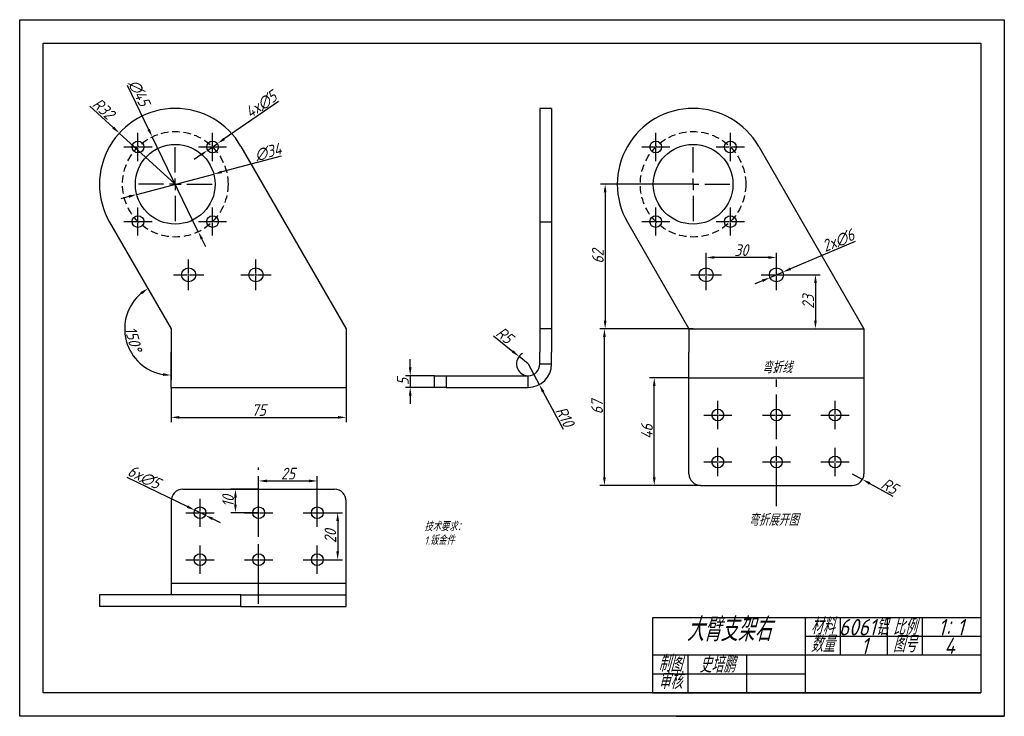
# Model space of a CAD drawing. Header units: millimetres. Extents: x 2835 to 3255, y 1592 to 1889.
import ezdxf

# ---------------------------------------------------------------- set-up
doc = ezdxf.new("R2010")
doc.units = ezdxf.units.MM
doc.linetypes.add('CENTER2', pattern=[28.575, 19.05, -3.175, 3.175, -3.175])
doc.linetypes.add('HIDDEN2', pattern=[4.7625, 3.175, -1.5875])
for name, color, linetype in [('10', 7, 'Continuous'), ('中心线', 1, 'CENTER2'), ('细实线', 3, 'Continuous'), ('虚线', 2, 'HIDDEN2')]:
    doc.layers.add(name, color=color, linetype=linetype)
doc.layers.add('粗实线', color=7, linetype='Continuous', lineweight=30)
doc.styles.get("Standard").update_dxf_attribs({"font": 'gbeitc.shx', "bigfont": 'gbcbig.shx'})
doc.dimstyles.new('ISO-25', dxfattribs={"dimtxt": 5, "dimasz": 3.5, "dimexe": 2, "dimexo": 0, "dimtad": 1, "dimdec": 0, "dimtxsty": 'Standard', "dimcen": 2.5, "dimadec": 0, "dimazin": 0, "dimtfac": 1, "dimtdec": 0, "dimtmove": 0, "dimatfit": 3, "dimfxl": 1, "dimarcsym": 0})

# ---------------------------------------------------------------- blocks, each defined once
blk = doc.blocks.new('SW_CENTERMARKSYMBOL_0')
at = {"layer": '10', "color": 0}
for p, q in [((0, 5), (0, 15.75)), ((-5, 0), (-15.75, 0)), ((0, 0), (-2.5, 0)), ((0, 0), (0, 2.5)), ((0, 0), (0, -2.5)), ((0, 0), (2.5, 0)), ((5, 0), (15.75, 0)), ((0, -5), (0, -15.75))]:
    blk.add_line(p, q, dxfattribs=at)
blk = doc.blocks.new('*D12')
at = {"layer": 'Defpoints', "color": 0, "lineweight": 25, "transparency": 16777216}
for p in [(2918.24, 1822.8), (2885.38, 1814.1)]:
    blk.add_point(p, dxfattribs=at)
at = {"layer": '细实线', "color": 0, "lineweight": -2, "transparency": 16777216}
for p, q in [((2946.95, 1830.41), (2921.63, 1823.7)), ((2885.38, 1814.1), (2918.24, 1822.8)), ((2881.99, 1813.2), (2878.61, 1812.3))]:
    blk.add_line(p, q, dxfattribs=at)
at = {"layer": '细实线', "color": 0, "lineweight": 25, "transparency": 16777216}
for points in [[(2921.48, 1824.26), (2921.77, 1823.14), (2918.24, 1822.8)], [(2881.84, 1813.76), (2882.14, 1812.64), (2885.38, 1814.1)]]:
    blk.add_solid(points, dxfattribs=at)
at = {"layer": '细实线', "color": 0, "transparency": 16777216, "insert": (2941.41, 1832.18), "char_height": 5, "attachment_point": 5, "rotation": 14.8398}
blk.add_mtext('∅34', dxfattribs=at)
blk = doc.blocks.new('*D13')
at = {"layer": 'Defpoints', "color": 0, "transparency": 16777216}
for p in [(2877.93, 1840.26), (2901.81, 1818.45)]:
    blk.add_point(p, dxfattribs=at)
at = {"layer": '细实线', "color": 0, "lineweight": -2, "transparency": 16777216}
for p, q in [((2865.38, 1851.72), (2875.35, 1842.62)), ((2901.81, 1818.45), (2877.93, 1840.26))]:
    blk.add_line(p, q, dxfattribs=at)
at = {"layer": '细实线', "color": 0, "transparency": 16777216}
blk.add_solid([(2875.74, 1843.05), (2874.95, 1842.19), (2877.93, 1840.26)], dxfattribs=at)
at = {"layer": '细实线', "color": 0, "transparency": 16777216, "insert": (2871.18, 1850.66), "char_height": 5, "attachment_point": 5, "rotation": 317.5953}
blk.add_mtext('R32', dxfattribs=at)
blk = doc.blocks.new('*D19')
at = {"layer": 'Defpoints', "color": 0, "transparency": 16777216}
for p in [(2900.04, 1731.84), (2974.72, 1731.84), (2974.72, 1719.06)]:
    blk.add_point(p, dxfattribs=at)
at = {"layer": '细实线', "color": 0, "lineweight": -2, "transparency": 16777216}
for p, q in [((2900.04, 1731.84), (2900.04, 1717.06)), ((2974.72, 1731.84), (2974.72, 1717.06)), ((2903.54, 1719.06), (2971.22, 1719.06))]:
    blk.add_line(p, q, dxfattribs=at)
at = {"layer": '细实线', "color": 0, "transparency": 16777216}
for points in [[(2903.54, 1719.64), (2903.54, 1718.48), (2900.04, 1719.06)], [(2971.22, 1719.64), (2971.22, 1718.48), (2974.72, 1719.06)]]:
    blk.add_solid(points, dxfattribs=at)
at = {"layer": '细实线', "color": 0, "transparency": 16777216, "insert": (2937.38, 1722.18), "char_height": 5, "attachment_point": 5}
blk.add_mtext('75', dxfattribs=at)
blk = doc.blocks.new('*D20')
at = {"layer": 'Defpoints', "color": 0, "transparency": 16777216}
for p in [(2873.8, 1802.28), (2880.53, 1760.28), (2900.04, 1756.84), (2900.04, 1756.84), (2900.04, 1746.84)]:
    blk.add_point(p, dxfattribs=at)
at = {"layer": '细实线', "color": 0, "lineweight": -2, "transparency": 16777216}
blk.add_line((2900.04, 1746.84), (2900.04, 1735.02), dxfattribs=at)
blk.add_arc((2900.04, 1756.84), 19.82, 130.1323, 259.8677, dxfattribs=at)
at = {"layer": '细实线', "color": 0, "transparency": 16777216}
for points in [[(2886.93, 1772.47), (2887.6, 1771.51), (2890.13, 1774)], [(2896.61, 1737.91), (2896.5, 1736.75), (2900.04, 1737.02)]]:
    blk.add_solid(points, dxfattribs=at)
at = {"layer": '细实线', "color": 0, "transparency": 16777216, "insert": (2883.92, 1752.52), "char_height": 5, "attachment_point": 5, "rotation": 285}
blk.add_mtext('150°', dxfattribs=at)
blk = doc.blocks.new('*D21')
at = {"layer": 'Defpoints', "color": 0, "transparency": 16777216}
for p in [(3122.68, 1818.45), (3085.18, 1756.84), (3122.68, 1756.84)]:
    blk.add_point(p, dxfattribs=at)
at = {"layer": '细实线', "color": 0, "lineweight": -2, "transparency": 16777216}
for p, q in [((3122.68, 1818.45), (3083.18, 1818.45)), ((3085.18, 1814.95), (3085.18, 1760.34)), ((3122.68, 1756.84), (3083.18, 1756.84))]:
    blk.add_line(p, q, dxfattribs=at)
at = {"layer": '细实线', "color": 0, "transparency": 16777216}
for points in [[(3084.59, 1814.95), (3085.76, 1814.95), (3085.18, 1818.45)], [(3084.59, 1760.34), (3085.76, 1760.34), (3085.18, 1756.84)]]:
    blk.add_solid(points, dxfattribs=at)
at = {"layer": '细实线', "color": 0, "transparency": 16777216, "insert": (3082.05, 1787.64), "char_height": 5, "attachment_point": 5, "rotation": 90}
blk.add_mtext('62', dxfattribs=at)
blk = doc.blocks.new('*D24')
at = {"layer": 'Defpoints', "color": 0, "transparency": 16777216}
for p in [(3084.87, 1756.84), (3120.91, 1756.84), (3125.91, 1690.06)]:
    blk.add_point(p, dxfattribs=at)
at = {"layer": '细实线', "color": 0, "lineweight": -2, "transparency": 16777216}
for p, q in [((3120.91, 1756.84), (3082.87, 1756.84)), ((3084.87, 1693.56), (3084.87, 1753.34)), ((3125.91, 1690.06), (3082.87, 1690.06))]:
    blk.add_line(p, q, dxfattribs=at)
at = {"layer": '细实线', "color": 0, "transparency": 16777216}
for points in [[(3084.28, 1753.34), (3085.45, 1753.34), (3084.87, 1756.84)], [(3084.28, 1693.56), (3085.45, 1693.56), (3084.87, 1690.06)]]:
    blk.add_solid(points, dxfattribs=at)
at = {"layer": '细实线', "color": 0, "transparency": 16777216, "insert": (3081.74, 1723.45), "char_height": 5, "attachment_point": 5, "rotation": 90}
blk.add_mtext('67', dxfattribs=at)
blk = doc.blocks.new('*D25')
at = {"layer": 'Defpoints', "color": 0, "transparency": 16777216}
for p in [(3052.33, 1741.84), (3057.07, 1733.03)]:
    blk.add_point(p, dxfattribs=at)
at = {"layer": '细实线', "color": 0, "lineweight": -2, "transparency": 16777216}
for p, q in [((3052.33, 1741.84), (3057.07, 1733.03)), ((3067.36, 1713.94), (3058.73, 1729.95))]:
    blk.add_line(p, q, dxfattribs=at)
at = {"layer": '细实线', "color": 0, "transparency": 16777216}
blk.add_solid([(3059.25, 1730.23), (3058.22, 1729.67), (3057.07, 1733.03)], dxfattribs=at)
at = {"layer": '细实线', "color": 0, "transparency": 16777216, "insert": (3067.99, 1719.36), "char_height": 5, "attachment_point": 5, "rotation": 298.3113}
blk.add_mtext('R10', dxfattribs=at)
blk = doc.blocks.new('*D26')
at = {"layer": 'Defpoints', "color": 0, "transparency": 16777216}
for p in [(3012.33, 1736.84), (3002.03, 1731.84), (3012.33, 1731.84)]:
    blk.add_point(p, dxfattribs=at)
at = {"layer": '细实线', "color": 0, "lineweight": -2, "transparency": 16777216}
for p, q in [((3002.03, 1740.34), (3002.03, 1743.84)), ((3012.33, 1736.84), (3000.03, 1736.84)), ((3002.03, 1736.84), (3002.03, 1731.84)), ((3012.33, 1731.84), (3000.03, 1731.84)), ((3002.03, 1728.34), (3002.03, 1724.84))]:
    blk.add_line(p, q, dxfattribs=at)
at = {"layer": '细实线', "color": 0, "transparency": 16777216}
for points in [[(3001.44, 1740.34), (3002.61, 1740.34), (3002.03, 1736.84)], [(3001.44, 1728.34), (3002.61, 1728.34), (3002.03, 1731.84)]]:
    blk.add_solid(points, dxfattribs=at)
at = {"layer": '细实线', "color": 0, "transparency": 16777216, "insert": (2998.9, 1734.34), "char_height": 5, "attachment_point": 5, "rotation": 90}
blk.add_mtext('5', dxfattribs=at)
blk = doc.blocks.new('*U27')
at = {"layer": '中心线', "color": 0, "linetype": 'CENTER2', "lineweight": 25, "transparency": 16777216}
for p, q in [((0, 0.5), (0, 6)), ((-6, 0), (-0.5, 0)), ((0.5, 0), (6, 0)), ((0, -6), (0, -0.5))]:
    blk.add_line(p, q, dxfattribs=at)
at = {"layer": '中心线', "color": 0, "linetype": 'Continuous', "lineweight": 25, "transparency": 16777216}
for p, q in [((-0.25, 0), (0.25, 0)), ((0, -0.25), (0, 0.25))]:
    blk.add_line(p, q, dxfattribs=at)
blk = doc.blocks.new('*U28')
at = {"layer": '中心线', "color": 0, "linetype": 'CENTER2', "lineweight": 25, "transparency": 16777216}
for p, q in [((0, 0.5), (0, 6)), ((-6, 0), (-0.5, 0)), ((0.5, 0), (6, 0)), ((0, -6), (0, -0.5))]:
    blk.add_line(p, q, dxfattribs=at)
at = {"layer": '中心线', "color": 0, "linetype": 'Continuous', "lineweight": 25, "transparency": 16777216}
for p, q in [((-0.25, 0), (0.25, 0)), ((0, -0.25), (0, 0.25))]:
    blk.add_line(p, q, dxfattribs=at)
blk = doc.blocks.new('*U29')
at = {"layer": '中心线', "color": 0, "linetype": 'CENTER2', "lineweight": 25, "transparency": 16777216}
for p, q in [((0, 0.5), (0, 6)), ((-6, 0), (-0.5, 0)), ((0.5, 0), (6, 0)), ((0, -6), (0, -0.5))]:
    blk.add_line(p, q, dxfattribs=at)
at = {"layer": '中心线', "color": 0, "linetype": 'Continuous', "lineweight": 25, "transparency": 16777216}
for p, q in [((-0.25, 0), (0.25, 0)), ((0, -0.25), (0, 0.25))]:
    blk.add_line(p, q, dxfattribs=at)
blk = doc.blocks.new('*U30')
at = {"layer": '中心线', "color": 0, "linetype": 'CENTER2', "lineweight": 25, "transparency": 16777216}
for p, q in [((0, 0.5), (0, 6)), ((-6, 0), (-0.5, 0)), ((0.5, 0), (6, 0)), ((0, -6), (0, -0.5))]:
    blk.add_line(p, q, dxfattribs=at)
at = {"layer": '中心线', "color": 0, "linetype": 'Continuous', "lineweight": 25, "transparency": 16777216}
for p, q in [((-0.25, 0), (0.25, 0)), ((0, -0.25), (0, 0.25))]:
    blk.add_line(p, q, dxfattribs=at)
blk = doc.blocks.new('*U31')
at = {"layer": '中心线', "color": 0, "linetype": 'CENTER2', "lineweight": 25, "transparency": 16777216}
for p, q in [((0, 0.5), (0, 6)), ((-6, 0), (-0.5, 0)), ((0.5, 0), (6, 0)), ((0, -6), (0, -0.5))]:
    blk.add_line(p, q, dxfattribs=at)
at = {"layer": '中心线', "color": 0, "linetype": 'Continuous', "lineweight": 25, "transparency": 16777216}
for p, q in [((-0.25, 0), (0.25, 0)), ((0, -0.25), (0, 0.25))]:
    blk.add_line(p, q, dxfattribs=at)
blk = doc.blocks.new('*U32')
at = {"layer": '中心线', "color": 0, "linetype": 'CENTER2', "lineweight": 25, "transparency": 16777216}
for p, q in [((0, 0.5), (0, 6)), ((-6, 0), (-0.5, 0)), ((0.5, 0), (6, 0)), ((0, -6), (0, -0.5))]:
    blk.add_line(p, q, dxfattribs=at)
at = {"layer": '中心线', "color": 0, "linetype": 'Continuous', "lineweight": 25, "transparency": 16777216}
for p, q in [((-0.25, 0), (0.25, 0)), ((0, -0.25), (0, 0.25))]:
    blk.add_line(p, q, dxfattribs=at)
blk = doc.blocks.new('*U33')
at = {"layer": '中心线', "color": 0, "linetype": 'CENTER2', "lineweight": 25, "transparency": 16777216}
for p, q in [((0, 0.5), (0, 6)), ((-6, 0), (-0.5, 0)), ((0.5, 0), (6, 0)), ((0, -6), (0, -0.5))]:
    blk.add_line(p, q, dxfattribs=at)
at = {"layer": '中心线', "color": 0, "linetype": 'Continuous', "lineweight": 25, "transparency": 16777216}
for p, q in [((-0.25, 0), (0.25, 0)), ((0, -0.25), (0, 0.25))]:
    blk.add_line(p, q, dxfattribs=at)
blk = doc.blocks.new('*U34')
at = {"layer": '中心线', "color": 0, "linetype": 'CENTER2', "lineweight": 25, "transparency": 16777216}
for p, q in [((0, 0.5), (0, 6)), ((-6, 0), (-0.5, 0)), ((0.5, 0), (6, 0)), ((0, -6), (0, -0.5))]:
    blk.add_line(p, q, dxfattribs=at)
at = {"layer": '中心线', "color": 0, "linetype": 'Continuous', "lineweight": 25, "transparency": 16777216}
for p, q in [((-0.25, 0), (0.25, 0)), ((0, -0.25), (0, 0.25))]:
    blk.add_line(p, q, dxfattribs=at)
blk = doc.blocks.new('*D35')
at = {"layer": 'Defpoints', "color": 0, "lineweight": 25, "transparency": 16777216}
for p in [(2919.78, 1835.78), (2915.66, 1832.94)]:
    blk.add_point(p, dxfattribs=at)
at = {"layer": '细实线', "color": 0, "lineweight": -2, "transparency": 16777216}
for p, q in [((2945.77, 1853.72), (2922.66, 1837.77)), ((2915.66, 1832.94), (2919.78, 1835.78)), ((2912.78, 1830.95), (2909.9, 1828.96))]:
    blk.add_line(p, q, dxfattribs=at)
at = {"layer": '细实线', "color": 0, "lineweight": 25, "transparency": 16777216}
for points in [[(2922.33, 1838.25), (2922.99, 1837.29), (2919.78, 1835.78)], [(2912.45, 1831.43), (2913.11, 1830.47), (2915.66, 1832.94)]]:
    blk.add_solid(points, dxfattribs=at)
at = {"layer": '细实线', "color": 0, "lineweight": 25, "transparency": 16777216, "insert": (2938.43, 1852.45), "char_height": 5, "attachment_point": 5, "rotation": 34.6142}
blk.add_mtext('4x∅5', dxfattribs=at)
blk = doc.blocks.new('*D36')
at = {"layer": 'Defpoints', "color": 0, "lineweight": 25, "transparency": 16777216}
for p in [(2891.98, 1838.69), (2911.64, 1798.21)]:
    blk.add_point(p, dxfattribs=at)
at = {"layer": '细实线', "color": 0, "lineweight": -2, "transparency": 16777216}
for p, q in [((2881.27, 1860.73), (2890.45, 1841.84)), ((2911.64, 1798.21), (2891.98, 1838.69)), ((2913.17, 1795.06), (2914.7, 1791.92))]:
    blk.add_line(p, q, dxfattribs=at)
at = {"layer": '细实线', "color": 0, "lineweight": 25, "transparency": 16777216}
for points in [[(2890.97, 1842.09), (2889.92, 1841.58), (2891.98, 1838.69)], [(2913.69, 1795.32), (2912.65, 1794.81), (2911.64, 1798.21)]]:
    blk.add_solid(points, dxfattribs=at)
at = {"layer": '细实线', "color": 0, "lineweight": 25, "transparency": 16777216, "insert": (2886.36, 1857.41), "char_height": 5, "attachment_point": 5, "rotation": 295.909}
blk.add_mtext('∅45', dxfattribs=at)
blk = doc.blocks.new('*D37')
at = {"layer": 'Defpoints', "color": 0, "lineweight": 25, "transparency": 16777216}
for p in [(3190.59, 1695.06), (3194.95, 1692.61)]:
    blk.add_point(p, dxfattribs=at)
at = {"layer": '细实线', "color": 0, "lineweight": -2, "transparency": 16777216}
for p, q in [((3190.59, 1695.06), (3194.95, 1692.61)), ((3208.05, 1685.26), (3198.01, 1690.9))]:
    blk.add_line(p, q, dxfattribs=at)
at = {"layer": '细实线', "color": 0, "lineweight": 25, "transparency": 16777216}
blk.add_solid([(3198.29, 1691.41), (3197.72, 1690.39), (3194.95, 1692.61)], dxfattribs=at)
at = {"layer": '细实线', "color": 0, "lineweight": 25, "transparency": 16777216, "insert": (3206.49, 1689.72), "char_height": 5, "attachment_point": 5, "rotation": 330.7063}
blk.add_mtext('R5', dxfattribs=at)
blk = doc.blocks.new('*D38')
at = {"layer": 'Defpoints', "color": 0, "lineweight": 25, "transparency": 16777216}
for p in [(3106.12, 1735.95), (3120.91, 1735.95), (3125.91, 1690.06)]:
    blk.add_point(p, dxfattribs=at)
at = {"layer": '细实线', "color": 0, "lineweight": -2, "transparency": 16777216}
for p, q in [((3120.91, 1735.95), (3104.12, 1735.95)), ((3106.12, 1693.56), (3106.12, 1732.45)), ((3125.91, 1690.06), (3104.12, 1690.06))]:
    blk.add_line(p, q, dxfattribs=at)
at = {"layer": '细实线', "color": 0, "lineweight": 25, "transparency": 16777216}
for points in [[(3105.54, 1732.45), (3106.71, 1732.45), (3106.12, 1735.95)], [(3105.54, 1693.56), (3106.71, 1693.56), (3106.12, 1690.06)]]:
    blk.add_solid(points, dxfattribs=at)
at = {"layer": '细实线', "color": 0, "lineweight": 25, "transparency": 16777216, "insert": (3103, 1713), "char_height": 5, "attachment_point": 5, "rotation": 90}
blk.add_mtext('46', dxfattribs=at)
blk = doc.blocks.new('*D39')
at = {"layer": 'Defpoints', "color": 0, "lineweight": 25, "transparency": 16777216}
for p in [(2962.38, 1691.96), (2937.38, 1678.39), (2962.38, 1678.39)]:
    blk.add_point(p, dxfattribs=at)
at = {"layer": '细实线', "color": 0, "lineweight": -2, "transparency": 16777216}
for p, q in [((2937.38, 1678.39), (2937.38, 1693.96)), ((2962.38, 1678.39), (2962.38, 1693.96)), ((2940.88, 1691.96), (2958.88, 1691.96))]:
    blk.add_line(p, q, dxfattribs=at)
at = {"layer": '细实线', "color": 0, "lineweight": 25, "transparency": 16777216}
for points in [[(2940.88, 1692.54), (2940.88, 1691.37), (2937.38, 1691.96)], [(2958.88, 1692.54), (2958.88, 1691.37), (2962.38, 1691.96)]]:
    blk.add_solid(points, dxfattribs=at)
at = {"layer": '细实线', "color": 0, "lineweight": 25, "transparency": 16777216, "insert": (2949.88, 1695.08), "char_height": 5, "attachment_point": 5}
blk.add_mtext('25', dxfattribs=at)
blk = doc.blocks.new('*D40')
at = {"layer": 'Defpoints', "color": 0, "lineweight": 25, "transparency": 16777216}
for p in [(2962.38, 1678.39), (2962.38, 1658.39), (2971.08, 1658.39)]:
    blk.add_point(p, dxfattribs=at)
at = {"layer": '细实线', "color": 0, "lineweight": -2, "transparency": 16777216}
for p, q in [((2962.38, 1678.39), (2973.08, 1678.39)), ((2971.08, 1674.89), (2971.08, 1661.89)), ((2962.38, 1658.39), (2973.08, 1658.39))]:
    blk.add_line(p, q, dxfattribs=at)
at = {"layer": '细实线', "color": 0, "lineweight": 25, "transparency": 16777216}
for points in [[(2970.5, 1674.89), (2971.67, 1674.89), (2971.08, 1678.39)], [(2970.5, 1661.89), (2971.67, 1661.89), (2971.08, 1658.39)]]:
    blk.add_solid(points, dxfattribs=at)
at = {"layer": '细实线', "color": 0, "lineweight": 25, "transparency": 16777216, "insert": (2967.96, 1668.39), "char_height": 5, "attachment_point": 5, "rotation": 90}
blk.add_mtext('20', dxfattribs=at)
blk = doc.blocks.new('*D41')
at = {"layer": 'Defpoints', "color": 0, "lineweight": 25, "transparency": 16777216}
for p in [(2927.47, 1688.39), (2937.38, 1688.39), (2937.38, 1678.39)]:
    blk.add_point(p, dxfattribs=at)
at = {"layer": '细实线', "color": 0, "lineweight": -2, "transparency": 16777216}
for p, q in [((2937.38, 1688.39), (2925.47, 1688.39)), ((2927.47, 1681.89), (2927.47, 1684.89)), ((2937.38, 1678.39), (2925.47, 1678.39))]:
    blk.add_line(p, q, dxfattribs=at)
at = {"layer": '细实线', "color": 0, "lineweight": 25, "transparency": 16777216}
for points in [[(2926.89, 1684.89), (2928.06, 1684.89), (2927.47, 1688.39)], [(2926.89, 1681.89), (2928.06, 1681.89), (2927.47, 1678.39)]]:
    blk.add_solid(points, dxfattribs=at)
at = {"layer": '细实线', "color": 0, "lineweight": 25, "transparency": 16777216, "insert": (2924.35, 1683.39), "char_height": 5, "attachment_point": 5, "rotation": 90}
blk.add_mtext('10', dxfattribs=at)
blk = doc.blocks.new('*U42')
at = {"layer": '中心线', "color": 0, "linetype": 'CENTER2', "lineweight": 25, "transparency": 16777216}
for p, q in [((0, 0.5), (0, 6)), ((-6, 0), (-0.5, 0)), ((0.5, 0), (6, 0)), ((0, -6), (0, -0.5))]:
    blk.add_line(p, q, dxfattribs=at)
at = {"layer": '中心线', "color": 0, "linetype": 'Continuous', "lineweight": 25, "transparency": 16777216}
for p, q in [((-0.25, 0), (0.25, 0)), ((0, -0.25), (0, 0.25))]:
    blk.add_line(p, q, dxfattribs=at)
blk = doc.blocks.new('*U43')
at = {"layer": '中心线', "color": 0, "linetype": 'CENTER2', "lineweight": 25, "transparency": 16777216}
for p, q in [((0, 0.5), (0, 6)), ((-6, 0), (-0.5, 0)), ((0.5, 0), (6, 0)), ((0, -6), (0, -0.5))]:
    blk.add_line(p, q, dxfattribs=at)
at = {"layer": '中心线', "color": 0, "linetype": 'Continuous', "lineweight": 25, "transparency": 16777216}
for p, q in [((-0.25, 0), (0.25, 0)), ((0, -0.25), (0, 0.25))]:
    blk.add_line(p, q, dxfattribs=at)
blk = doc.blocks.new('*U44')
at = {"layer": '中心线', "color": 0, "linetype": 'CENTER2', "lineweight": 25, "transparency": 16777216}
for p, q in [((0, 0.5), (0, 6)), ((-6, 0), (-0.5, 0)), ((0.5, 0), (6, 0)), ((0, -6), (0, -0.5))]:
    blk.add_line(p, q, dxfattribs=at)
at = {"layer": '中心线', "color": 0, "linetype": 'Continuous', "lineweight": 25, "transparency": 16777216}
for p, q in [((-0.25, 0), (0.25, 0)), ((0, -0.25), (0, 0.25))]:
    blk.add_line(p, q, dxfattribs=at)
blk = doc.blocks.new('*U45')
at = {"layer": '中心线', "color": 0, "linetype": 'CENTER2', "lineweight": 25, "transparency": 16777216}
for p, q in [((0, 0.5), (0, 6)), ((-6, 0), (-0.5, 0)), ((0.5, 0), (6, 0)), ((0, -6), (0, -0.5))]:
    blk.add_line(p, q, dxfattribs=at)
at = {"layer": '中心线', "color": 0, "linetype": 'Continuous', "lineweight": 25, "transparency": 16777216}
for p, q in [((-0.25, 0), (0.25, 0)), ((0, -0.25), (0, 0.25))]:
    blk.add_line(p, q, dxfattribs=at)
blk = doc.blocks.new('*U46')
at = {"layer": '中心线', "color": 0, "linetype": 'CENTER2', "lineweight": 25, "transparency": 16777216}
for p, q in [((0, 0.5), (0, 6)), ((-6, 0), (-0.5, 0)), ((0.5, 0), (6, 0)), ((0, -6), (0, -0.5))]:
    blk.add_line(p, q, dxfattribs=at)
at = {"layer": '中心线', "color": 0, "linetype": 'Continuous', "lineweight": 25, "transparency": 16777216}
for p, q in [((-0.25, 0), (0.25, 0)), ((0, -0.25), (0, 0.25))]:
    blk.add_line(p, q, dxfattribs=at)
blk = doc.blocks.new('*U47')
at = {"layer": '中心线', "color": 0, "linetype": 'CENTER2', "lineweight": 25, "transparency": 16777216}
for p, q in [((0, 0.5), (0, 6)), ((-6, 0), (-0.5, 0)), ((0.5, 0), (6, 0)), ((0, -6), (0, -0.5))]:
    blk.add_line(p, q, dxfattribs=at)
at = {"layer": '中心线', "color": 0, "linetype": 'Continuous', "lineweight": 25, "transparency": 16777216}
for p, q in [((-0.25, 0), (0.25, 0)), ((0, -0.25), (0, 0.25))]:
    blk.add_line(p, q, dxfattribs=at)
blk = doc.blocks.new('*U48')
at = {"layer": '中心线', "color": 0, "linetype": 'CENTER2', "lineweight": 25, "transparency": 16777216}
for p, q in [((0, 0.5), (0, 6)), ((-6, 0), (-0.5, 0)), ((0.5, 0), (6, 0)), ((0, -6), (0, -0.5))]:
    blk.add_line(p, q, dxfattribs=at)
at = {"layer": '中心线', "color": 0, "linetype": 'Continuous', "lineweight": 25, "transparency": 16777216}
for p, q in [((-0.25, 0), (0.25, 0)), ((0, -0.25), (0, 0.25))]:
    blk.add_line(p, q, dxfattribs=at)
blk = doc.blocks.new('*U49')
at = {"layer": '中心线', "color": 0, "linetype": 'CENTER2', "lineweight": 25, "transparency": 16777216}
for p, q in [((0, 0.5), (0, 6)), ((-6, 0), (-0.5, 0)), ((0.5, 0), (6, 0)), ((0, -6), (0, -0.5))]:
    blk.add_line(p, q, dxfattribs=at)
at = {"layer": '中心线', "color": 0, "linetype": 'Continuous', "lineweight": 25, "transparency": 16777216}
for p, q in [((-0.25, 0), (0.25, 0)), ((0, -0.25), (0, 0.25))]:
    blk.add_line(p, q, dxfattribs=at)
blk = doc.blocks.new('*U50')
at = {"layer": '中心线', "color": 0, "linetype": 'CENTER2', "lineweight": 25, "transparency": 16777216}
for p, q in [((0, 0.5), (0, 6)), ((-6, 0), (-0.5, 0)), ((0.5, 0), (6, 0)), ((0, -6), (0, -0.5))]:
    blk.add_line(p, q, dxfattribs=at)
at = {"layer": '中心线', "color": 0, "linetype": 'Continuous', "lineweight": 25, "transparency": 16777216}
for p, q in [((-0.25, 0), (0.25, 0)), ((0, -0.25), (0, 0.25))]:
    blk.add_line(p, q, dxfattribs=at)
blk = doc.blocks.new('*U51')
at = {"layer": '中心线', "color": 0, "linetype": 'CENTER2', "lineweight": 25, "transparency": 16777216}
for p, q in [((0, 0.5), (0, 6)), ((-6, 0), (-0.5, 0)), ((0.5, 0), (6, 0)), ((0, -6), (0, -0.5))]:
    blk.add_line(p, q, dxfattribs=at)
at = {"layer": '中心线', "color": 0, "linetype": 'Continuous', "lineweight": 25, "transparency": 16777216}
for p, q in [((-0.25, 0), (0.25, 0)), ((0, -0.25), (0, 0.25))]:
    blk.add_line(p, q, dxfattribs=at)
blk = doc.blocks.new('*U52')
at = {"layer": '中心线', "color": 0, "linetype": 'CENTER2', "lineweight": 25, "transparency": 16777216}
for p, q in [((0, 0.5), (0, 6)), ((-6, 0), (-0.5, 0)), ((0.5, 0), (6, 0)), ((0, -6), (0, -0.5))]:
    blk.add_line(p, q, dxfattribs=at)
at = {"layer": '中心线', "color": 0, "linetype": 'Continuous', "lineweight": 25, "transparency": 16777216}
for p, q in [((-0.25, 0), (0.25, 0)), ((0, -0.25), (0, 0.25))]:
    blk.add_line(p, q, dxfattribs=at)
blk = doc.blocks.new('*U53')
at = {"layer": '中心线', "color": 0, "linetype": 'CENTER2', "lineweight": 25, "transparency": 16777216}
for p, q in [((0, 0.5), (0, 6)), ((-6, 0), (-0.5, 0)), ((0.5, 0), (6, 0)), ((0, -6), (0, -0.5))]:
    blk.add_line(p, q, dxfattribs=at)
at = {"layer": '中心线', "color": 0, "linetype": 'Continuous', "lineweight": 25, "transparency": 16777216}
for p, q in [((-0.25, 0), (0.25, 0)), ((0, -0.25), (0, 0.25))]:
    blk.add_line(p, q, dxfattribs=at)
blk = doc.blocks.new('*D54')
at = {"layer": 'Defpoints', "color": 0, "lineweight": 25, "transparency": 16777216}
for p in [(3048.45, 1745), (3052.33, 1741.84)]:
    blk.add_point(p, dxfattribs=at)
at = {"layer": '细实线', "color": 0, "lineweight": -2, "transparency": 16777216}
for p, q in [((3037.54, 1753.89), (3045.74, 1747.21)), ((3052.33, 1741.84), (3048.45, 1745))]:
    blk.add_line(p, q, dxfattribs=at)
blk.add_arc((3052.33, 1741.84), 5, 117.8992, 270, dxfattribs=at)
at = {"layer": '细实线', "color": 0, "lineweight": 25, "transparency": 16777216}
blk.add_solid([(3046.11, 1747.66), (3045.37, 1746.75), (3048.45, 1745)], dxfattribs=at)
at = {"layer": '细实线', "color": 0, "lineweight": 25, "transparency": 16777216, "insert": (3042.26, 1754.08), "char_height": 5, "attachment_point": 5, "rotation": 320.8175}
blk.add_mtext('R5', dxfattribs=at)
blk = doc.blocks.new('*D55')
at = {"layer": 'Defpoints', "color": 0, "lineweight": 25, "transparency": 16777216}
for p in [(2910.14, 1679.49), (2914.63, 1677.3)]:
    blk.add_point(p, dxfattribs=at)
at = {"layer": '细实线', "color": 0, "lineweight": -2, "transparency": 16777216}
for p, q in [((2881.15, 1693.62), (2906.99, 1681.02)), ((2914.63, 1677.3), (2910.14, 1679.49)), ((2917.78, 1675.77), (2920.92, 1674.23))]:
    blk.add_line(p, q, dxfattribs=at)
at = {"layer": '细实线', "color": 0, "lineweight": 25, "transparency": 16777216}
for points in [[(2907.24, 1681.55), (2906.73, 1680.5), (2910.14, 1679.49)], [(2918.03, 1676.29), (2917.52, 1675.24), (2914.63, 1677.3)]]:
    blk.add_solid(points, dxfattribs=at)
at = {"layer": '细实线', "color": 0, "lineweight": 25, "transparency": 16777216, "insert": (2888.47, 1693.53), "char_height": 5, "attachment_point": 5, "rotation": 334.0108}
blk.add_mtext('6x∅5', dxfattribs=at)
blk = doc.blocks.new('*D56')
at = {"layer": 'Defpoints', "color": 0, "lineweight": 25, "transparency": 16777216}
for p in [(3158.25, 1779.84), (3158.25, 1756.84), (3174.88, 1756.84)]:
    blk.add_point(p, dxfattribs=at)
at = {"layer": '细实线', "color": 0, "lineweight": -2, "transparency": 16777216}
for p, q in [((3158.25, 1779.84), (3176.88, 1779.84)), ((3174.88, 1776.34), (3174.88, 1760.34)), ((3158.25, 1756.84), (3176.88, 1756.84))]:
    blk.add_line(p, q, dxfattribs=at)
at = {"layer": '细实线', "color": 0, "lineweight": 25, "transparency": 16777216}
for points in [[(3174.3, 1776.34), (3175.47, 1776.34), (3174.88, 1779.84)], [(3174.3, 1760.34), (3175.47, 1760.34), (3174.88, 1756.84)]]:
    blk.add_solid(points, dxfattribs=at)
at = {"layer": '细实线', "color": 0, "lineweight": 25, "transparency": 16777216, "insert": (3171.76, 1768.34), "char_height": 5, "attachment_point": 5, "rotation": 90}
blk.add_mtext('23', dxfattribs=at)
blk = doc.blocks.new('*D57')
at = {"layer": 'Defpoints', "color": 0, "lineweight": 25, "transparency": 16777216}
for p in [(3128.25, 1787.23), (3128.25, 1779.84), (3158.25, 1779.84)]:
    blk.add_point(p, dxfattribs=at)
at = {"layer": '细实线', "color": 0, "lineweight": -2, "transparency": 16777216}
for p, q in [((3128.25, 1779.84), (3128.25, 1789.23)), ((3158.25, 1779.84), (3158.25, 1789.23)), ((3154.75, 1787.23), (3131.75, 1787.23))]:
    blk.add_line(p, q, dxfattribs=at)
at = {"layer": '细实线', "color": 0, "lineweight": 25, "transparency": 16777216}
for points in [[(3131.75, 1787.82), (3131.75, 1786.65), (3128.25, 1787.23)], [(3154.75, 1787.82), (3154.75, 1786.65), (3158.25, 1787.23)]]:
    blk.add_solid(points, dxfattribs=at)
at = {"layer": '细实线', "color": 0, "lineweight": 25, "transparency": 16777216, "insert": (3143.25, 1790.36), "char_height": 5, "attachment_point": 5}
blk.add_mtext('30', dxfattribs=at)
blk = doc.blocks.new('*U58')
at = {"layer": '中心线', "color": 0, "linetype": 'CENTER2', "lineweight": 25, "transparency": 16777216}
for p, q in [((0, 0.6), (0, 6.5)), ((-6.5, 0), (-0.6, 0)), ((0.6, 0), (6.5, 0)), ((0, -6.5), (0, -0.6))]:
    blk.add_line(p, q, dxfattribs=at)
at = {"layer": '中心线', "color": 0, "linetype": 'Continuous', "lineweight": 25, "transparency": 16777216}
for p, q in [((-0.3, 0), (0.3, 0)), ((0, -0.3), (0, 0.3))]:
    blk.add_line(p, q, dxfattribs=at)
blk = doc.blocks.new('*U59')
at = {"layer": '中心线', "color": 0, "linetype": 'CENTER2', "lineweight": 25, "transparency": 16777216}
for p, q in [((0, 0.6), (0, 6.5)), ((-6.5, 0), (-0.6, 0)), ((0.6, 0), (6.5, 0)), ((0, -6.5), (0, -0.6))]:
    blk.add_line(p, q, dxfattribs=at)
at = {"layer": '中心线', "color": 0, "linetype": 'Continuous', "lineweight": 25, "transparency": 16777216}
for p, q in [((-0.3, 0), (0.3, 0)), ((0, -0.3), (0, 0.3))]:
    blk.add_line(p, q, dxfattribs=at)
blk = doc.blocks.new('*U60')
at = {"layer": '中心线', "color": 0, "linetype": 'CENTER2', "lineweight": 25, "transparency": 16777216}
for p, q in [((0, 0.6), (0, 6.5)), ((-6.5, 0), (-0.6, 0)), ((0.6, 0), (6.5, 0)), ((0, -6.5), (0, -0.6))]:
    blk.add_line(p, q, dxfattribs=at)
at = {"layer": '中心线', "color": 0, "linetype": 'Continuous', "lineweight": 25, "transparency": 16777216}
for p, q in [((-0.3, 0), (0.3, 0)), ((0, -0.3), (0, 0.3))]:
    blk.add_line(p, q, dxfattribs=at)
blk = doc.blocks.new('*U61')
at = {"layer": '中心线', "color": 0, "linetype": 'CENTER2', "lineweight": 25, "transparency": 16777216}
for p, q in [((0, 0.6), (0, 6.5)), ((-6.5, 0), (-0.6, 0)), ((0.6, 0), (6.5, 0)), ((0, -6.5), (0, -0.6))]:
    blk.add_line(p, q, dxfattribs=at)
at = {"layer": '中心线', "color": 0, "linetype": 'Continuous', "lineweight": 25, "transparency": 16777216}
for p, q in [((-0.3, 0), (0.3, 0)), ((0, -0.3), (0, 0.3))]:
    blk.add_line(p, q, dxfattribs=at)
blk = doc.blocks.new('*D62')
at = {"layer": 'Defpoints', "color": 0, "lineweight": 25, "transparency": 16777216}
for p in [(3161.01, 1781.01), (3155.49, 1778.66)]:
    blk.add_point(p, dxfattribs=at)
at = {"layer": '细实线', "color": 0, "lineweight": -2, "transparency": 16777216}
for p, q in [((3191.83, 1794.08), (3164.24, 1782.37)), ((3155.49, 1778.66), (3161.01, 1781.01)), ((3152.27, 1777.3), (3149.05, 1775.93))]:
    blk.add_line(p, q, dxfattribs=at)
at = {"layer": '细实线', "color": 0, "lineweight": 25, "transparency": 16777216}
for points in [[(3164.01, 1782.91), (3164.46, 1781.84), (3161.01, 1781.01)], [(3152.04, 1777.84), (3152.5, 1776.76), (3155.49, 1778.66)]]:
    blk.add_solid(points, dxfattribs=at)
at = {"layer": '细实线', "color": 0, "lineweight": 25, "transparency": 16777216, "insert": (3184.62, 1794.41), "char_height": 5, "attachment_point": 5, "rotation": 22.9831}
blk.add_mtext('2x∅6', dxfattribs=at)

msp = doc.modelspace()

# ---------------------------------------------------------------- linework, layer by layer
at = {"color": 7, "linetype": 'Continuous', "lineweight": 25}
for p, q in [((3062.33, 1850.79), (3057.33, 1850.79)), ((3057.33, 1850.79), (3057.33, 1802.28)), ((3062.33, 1850.79), (3062.33, 1802.28)), ((2929.82, 1834.62), (2974.72, 1756.84)), ((3150.68, 1834.62), (3195.59, 1756.84)), ((2873.8, 1802.28), (2900.04, 1756.84)), ((3062.33, 1802.28), (3057.33, 1802.28)), ((3057.33, 1802.28), (3057.33, 1756.84)), ((3062.33, 1802.28), (3062.33, 1756.84)), ((3094.67, 1802.28), (3120.91, 1756.84)), ((2900.04, 1756.84), (2900.04, 1746.84)), ((2974.72, 1756.84), (2974.72, 1746.84)), ((3062.33, 1756.84), (3057.33, 1756.84)), ((3057.33, 1756.84), (3057.33, 1746.84)), ((3062.33, 1756.84), (3062.33, 1746.84)), ((3120.91, 1756.84), (3120.91, 1746.84)), ((3195.59, 1756.84), (3195.59, 1746.84)), ((2900.04, 1741.84), (2900.04, 1746.84)), ((2974.72, 1746.84), (2974.72, 1741.84)), ((3057.33, 1741.84), (3057.33, 1746.84)), ((3062.33, 1741.84), (3062.33, 1746.84)), ((3120.91, 1741.84), (3120.91, 1746.84)), ((3195.59, 1746.84), (3195.59, 1741.84)), ((2900.04, 1731.84), (2900.04, 1741.84)), ((2974.72, 1741.84), (2974.72, 1731.84)), ((3057.33, 1741.84), (3062.33, 1741.84)), ((3120.91, 1730.06), (3120.91, 1741.84)), ((3195.59, 1741.84), (3195.59, 1730.06)), ((3012.33, 1731.84), (3012.33, 1736.84)), ((3012.33, 1736.84), (3017.33, 1736.84)), ((3017.33, 1736.84), (3017.33, 1731.84)), ((3017.33, 1736.84), (3052.33, 1736.84)), ((3052.33, 1731.84), (3052.33, 1736.84)), ((2900.04, 1731.84), (2974.72, 1731.84)), ((3017.33, 1731.84), (3012.33, 1731.84)), ((3017.33, 1731.84), (3052.33, 1731.84)), ((3120.91, 1695.06), (3120.91, 1730.06)), ((3195.59, 1730.06), (3195.59, 1695.06)), ((3125.91, 1690.06), (3190.59, 1690.06)), ((2905.04, 1688.39), (2969.72, 1688.39)), ((2900.04, 1683.39), (2900.04, 1648.39)), ((2974.72, 1648.39), (2974.72, 1683.39)), ((2900.04, 1648.39), (2974.72, 1648.39)), ((2900.04, 1648.39), (2900.04, 1643.39)), ((2974.72, 1643.39), (2974.72, 1648.39)), ((2869.47, 1643.39), (2869.47, 1638.39)), ((2929.82, 1643.39), (2869.47, 1643.39)), ((2929.82, 1638.39), (2929.82, 1643.39)), ((2929.82, 1643.39), (2974.72, 1643.39)), ((2974.72, 1638.39), (2974.72, 1643.39)), ((2929.82, 1638.39), (2869.47, 1638.39)), ((2929.82, 1638.39), (2974.72, 1638.39))]:
    msp.add_line(p, q, dxfattribs=at)
for centre in [(2901.81, 1818.45), (3122.68, 1818.45)]:
    msp.add_circle(centre, 17, dxfattribs=at)
for centre, radius, start, end in [((2901.81, 1818.45), 32.34, 30, 210), ((3122.68, 1818.45), 32.34, 30, 210), ((3052.33, 1741.84), 10, 270, 0), ((3052.33, 1741.84), 5, 270, 0), ((3125.91, 1695.06), 5, 180, 270), ((3190.59, 1695.06), 5, 270, 0), ((2905.04, 1683.39), 5, 90, 180), ((2969.72, 1683.39), 5, 0, 90)]:
    msp.add_arc(centre, radius, start, end, dxfattribs=at)
at = {"layer": '中心线', "lineweight": 25}
for p, q in [((3158.25, 1681.25), (3158.25, 1739.4)), ((2937.38, 1639.59), (2937.38, 1697.73))]:
    msp.add_line(p, q, dxfattribs=at)
at = {"layer": '粗实线', "lineweight": 25}
msp.add_line((3120.91, 1735.95), (3195.59, 1735.95), dxfattribs=at)
at = {"layer": '粗实线'}
for p, q in [((3245.44, 1633.61), (3105.44, 1633.61)), ((3105.44, 1633.61), (3105.44, 1601.61)), ((3170.44, 1633.61), (3170.44, 1601.61)), ((3185.44, 1633.61), (3185.44, 1617.61)), ((3205.44, 1633.61), (3205.44, 1617.61)), ((3220.44, 1633.61), (3220.44, 1617.61)), ((3120.44, 1617.61), (3120.44, 1601.61)), ((3145.44, 1617.61), (3145.44, 1601.61)), ((3105.44, 1601.61), (3245.44, 1601.61))]:
    msp.add_line(p, q, dxfattribs=at)
msp.add_lwpolyline([(2845.44, 1878.61), (3245.44, 1878.61), (3245.44, 1601.61), (2845.44, 1601.61)], close=True, dxfattribs=at)
at = {"layer": '粗实线', "lineweight": 25}
for centre, radius in [((2885.9, 1834.36), 2.5), ((2917.72, 1834.36), 2.5), ((3106.77, 1834.36), 2.5), ((3138.59, 1834.36), 2.5), ((2885.9, 1802.54), 2.5), ((2917.72, 1802.54), 2.5), ((3106.77, 1802.54), 2.5), ((3138.59, 1802.54), 2.5), ((2907.52, 1779.84), 3), ((2936.23, 1779.84), 3), ((3128.25, 1779.84), 3), ((3158.25, 1779.84), 3), ((3133.25, 1720.06), 2.5), ((3158.25, 1720.06), 2.5), ((3183.25, 1720.06), 2.5), ((3133.25, 1700.06), 2.5), ((3158.25, 1700.06), 2.5), ((3183.25, 1700.06), 2.5), ((2912.38, 1678.39), 2.5), ((2937.38, 1678.39), 2.5), ((2962.38, 1678.39), 2.5), ((2912.38, 1658.39), 2.5), ((2937.38, 1658.39), 2.5), ((2962.38, 1658.39), 2.5)]:
    msp.add_circle(centre, radius, dxfattribs=at)
at = {"layer": '细实线'}
for p, q in [((3120.91, 1756.84), (3195.59, 1756.84)), ((3245.44, 1625.61), (3170.44, 1625.61)), ((3255.44, 1623.61), (3255.44, 1591.61)), ((3245.44, 1617.61), (3105.44, 1617.61)), ((3170.44, 1609.61), (3105.44, 1609.61)), ((3115.44, 1591.61), (3255.44, 1591.61))]:
    msp.add_line(p, q, dxfattribs=at)
msp.add_lwpolyline([(2835.44, 1888.61), (3255.44, 1888.61), (3255.44, 1591.61), (2835.44, 1591.61)], close=True, dxfattribs=at)
at = {"layer": '虚线'}
for centre in [(2901.81, 1818.45), (3122.68, 1818.45)]:
    msp.add_circle(centre, 22.5, dxfattribs=at)

# ---------------------------------------------------------------- block references
at = {"layer": '中心线', "linetype": 'CENTER2', "lineweight": 25}
for name, p in [('*U28', (2885.9, 1834.36)), ('*U27', (2917.72, 1834.36)), ('*U32', (3106.77, 1834.36)), ('*U31', (3138.59, 1834.36)), ('*U29', (2885.9, 1802.54)), ('*U30', (2917.72, 1802.54)), ('*U33', (3106.77, 1802.54)), ('*U34', (3138.59, 1802.54)), ('*U61', (2907.52, 1779.84)), ('*U60', (2936.23, 1779.84)), ('*U59', (3128.25, 1779.84)), ('*U58', (3158.25, 1779.84)), ('*U48', (3133.25, 1720.06)), ('*U50', (3158.25, 1720.06)), ('*U52', (3183.25, 1720.06)), ('*U49', (3133.25, 1700.06)), ('*U51', (3158.25, 1700.06)), ('*U53', (3183.25, 1700.06)), ('*U42', (2912.38, 1678.39)), ('*U44', (2937.38, 1678.39)), ('*U46', (2962.38, 1678.39)), ('*U43', (2912.38, 1658.39)), ('*U45', (2937.38, 1658.39)), ('*U47', (2962.38, 1658.39))]:
    msp.add_blockref(name, p, dxfattribs=at)
at = {"layer": '中心线'}
for p in [(2901.81, 1818.45), (3122.68, 1818.45)]:
    msp.add_blockref('SW_CENTERMARKSYMBOL_0', p, dxfattribs=at)

# ---------------------------------------------------------------- texts
at = {"layer": '粗实线', "lineweight": 25, "insert": (3126.96, 1742.88), "char_height": 5, "attachment_point": 1}
msp.add_mtext_dynamic_manual_height_columns('\\pxqc;弯折线', width=63.1263, gutter_width=17.5, heights=[0], dxfattribs=at)
at = {"layer": '细实线', "attachment_point": 1}
for s, width, heights, insert, char_height in [('弯折展开图', 22.0958, [0], (3146.39, 1677.84), 5), ('技术要求：\\P1.钣金件', 58.1829, [0], (3008.05, 1674.11), 3.5), ('\\pxqc;大臂支架右', 65, [0], (3105.44, 1633.61), 10), ('\\pxqc;材料', 15, [0], (3170.44, 1633.54), 7), ('\\pxqc;6061铝', 20.9243, [0], (3184.79, 1633.08), 7), ('\\pxqc;比例', 15, [0], (3205.44, 1633.27), 7), ('\\pxqc;1：1', 15, [0], (3225.22, 1633.1), 7), ('\\pxqc;数量', 15, [0], (3170.44, 1626), 7), ('\\pxqc;图号', 15, [0], (3205.44, 1625.89), 7), ('\\pxqc;1', 15, [0], (3188.26, 1625.09), 7), ('\\pxqc;4', 15, [0], (3224.62, 1625.19), 7), ('\\pxqc;制图', 15, [8], (3105.44, 1617.61), 7), ('\\pxqc;史培鹏', 15, [0], (3125.46, 1617.23), 7), ('\\pxqc;审核', 15, [8.61], (3105.44, 1610.23), 7)]:
    msp.add_mtext_dynamic_manual_height_columns(s, width=width, gutter_width=17.5, heights=heights, dxfattribs=dict(at, insert=insert, char_height=char_height))

# ---------------------------------------------------------------- dimensions: what is measured, and where the dimension line sits
at = {"layer": '细实线', "lineweight": 25}
dim = msp.add_diameter_dim_2p(p1=(2911.64, 1798.21), p2=(2891.98, 1838.69), dimstyle='ISO-25', dxfattribs=at)
dim.commit()
dim.dimension.update_dxf_attribs({"geometry": '*D36', "text_midpoint": (2883.55, 1856.05), "dimtype": 163})
at = {"layer": '细实线'}
dim = msp.add_radius_dim(center=(2901.81, 1818.45), mpoint=(2877.93, 1840.26), dimstyle='ISO-25', dxfattribs=at)
dim.commit()
dim.dimension.update_dxf_attribs({"geometry": '*D13', "text_midpoint": (2871.18, 1850.66)})
at = {"layer": '细实线', "lineweight": 25}
for p1, p2, text, picture, middle in [((2915.66, 1832.94), (2919.78, 1835.78), '4x<>', '*D35', (2940.2, 1849.88)), ((3155.49, 1778.66), (3161.01, 1781.01), '2x<>', '*D62', (3185.84, 1791.54)), ((2914.63, 1677.3), (2910.14, 1679.49), '6x<>', '*D55', (2887.1, 1690.72))]:
    dim = msp.add_diameter_dim_2p(p1=p1, p2=p2, text=text, dimstyle='ISO-25', dxfattribs=at)
    dim.commit()
    dim.dimension.update_dxf_attribs({"geometry": picture, "text_midpoint": middle, "dimtype": 163})
at = {"layer": '细实线'}
dim = msp.add_diameter_dim_2p(p1=(2885.38, 1814.1), p2=(2918.24, 1822.8), dimstyle='ISO-25', dxfattribs=at)
dim.commit()
dim.dimension.update_dxf_attribs({"geometry": '*D12', "text_midpoint": (2942.21, 1829.16), "dimtype": 163})
for base, p1, p2, picture, middle in [((3085.18, 1756.84), (3122.68, 1818.45), (3122.68, 1756.84), '*D21', (3082.05, 1787.64)), ((3084.87, 1756.84), (3125.91, 1690.06), (3120.91, 1756.84), '*D24', (3081.74, 1723.45)), ((3002.03, 1731.84), (3012.33, 1736.84), (3012.33, 1731.84), '*D26', (2998.9, 1734.34))]:
    dim = msp.add_linear_dim(base=base, p1=p1, p2=p2, angle=90, dimstyle='ISO-25', dxfattribs=at)
    dim.commit()
    dim.dimension.update_dxf_attribs({"geometry": picture, "text_midpoint": middle})
dim = msp.add_angular_dim_2l(base=(2880.53, 1760.28), line1=((2900.04, 1756.84), (2900.04, 1746.84)), line2=((2873.8, 1802.28), (2900.04, 1756.84)), dimstyle='ISO-25', dxfattribs=at)
dim.commit()
dim.dimension.update_dxf_attribs({"geometry": '*D20', "text_midpoint": (2883.92, 1752.52)})
at = {"layer": '细实线', "lineweight": 25}
for base, p1, p2, picture, middle in [((3128.25, 1787.23), (3158.25, 1779.84), (3128.25, 1779.84), '*D57', (3143.25, 1790.36)), ((2962.38, 1691.96), (2937.38, 1678.39), (2962.38, 1678.39), '*D39', (2949.88, 1695.08))]:
    dim = msp.add_linear_dim(base=base, p1=p1, p2=p2, dimstyle='ISO-25', dxfattribs=at)
    dim.commit()
    dim.dimension.update_dxf_attribs({"geometry": picture, "text_midpoint": middle})
for base, p1, p2, picture, middle in [((3174.88, 1756.84), (3158.25, 1779.84), (3158.25, 1756.84), '*D56', (3171.76, 1768.34)), ((3106.12, 1735.95), (3125.91, 1690.06), (3120.91, 1735.95), '*D38', (3103, 1713)), ((2927.47, 1688.39), (2937.38, 1678.39), (2937.38, 1688.39), '*D41', (2924.35, 1683.39)), ((2971.08, 1658.39), (2962.38, 1678.39), (2962.38, 1658.39), '*D40', (2967.96, 1668.39))]:
    dim = msp.add_linear_dim(base=base, p1=p1, p2=p2, angle=90, dimstyle='ISO-25', dxfattribs=at)
    dim.commit()
    dim.dimension.update_dxf_attribs({"geometry": picture, "text_midpoint": middle})
dim = msp.add_radius_dim(center=(3052.33, 1741.84), mpoint=(3048.45, 1745), dimstyle='ISO-25', dxfattribs=at)
dim.commit()
dim.dimension.update_dxf_attribs({"geometry": '*D54', "text_midpoint": (3042.26, 1754.08)})
at = {"layer": '细实线'}
dim = msp.add_radius_dim(center=(3052.33, 1741.84), mpoint=(3057.07, 1733.03), dimstyle='ISO-25', dxfattribs=at)
dim.commit()
dim.dimension.update_dxf_attribs({"geometry": '*D25', "text_midpoint": (3065.24, 1717.88), "dimtype": 164})
dim = msp.add_linear_dim(base=(2974.72, 1719.06), p1=(2900.04, 1731.84), p2=(2974.72, 1731.84), dimstyle='ISO-25', dxfattribs=at)
dim.commit()
dim.dimension.update_dxf_attribs({"geometry": '*D19', "text_midpoint": (2937.38, 1722.18)})
at = {"layer": '细实线', "lineweight": 25}
dim = msp.add_radius_dim(center=(3190.59, 1695.06), mpoint=(3194.95, 1692.61), dimstyle='ISO-25', dxfattribs=at)
dim.commit()
dim.dimension.update_dxf_attribs({"geometry": '*D37', "text_midpoint": (3204.96, 1686.99), "dimtype": 164})

doc.saveas('drawing.dxf')
